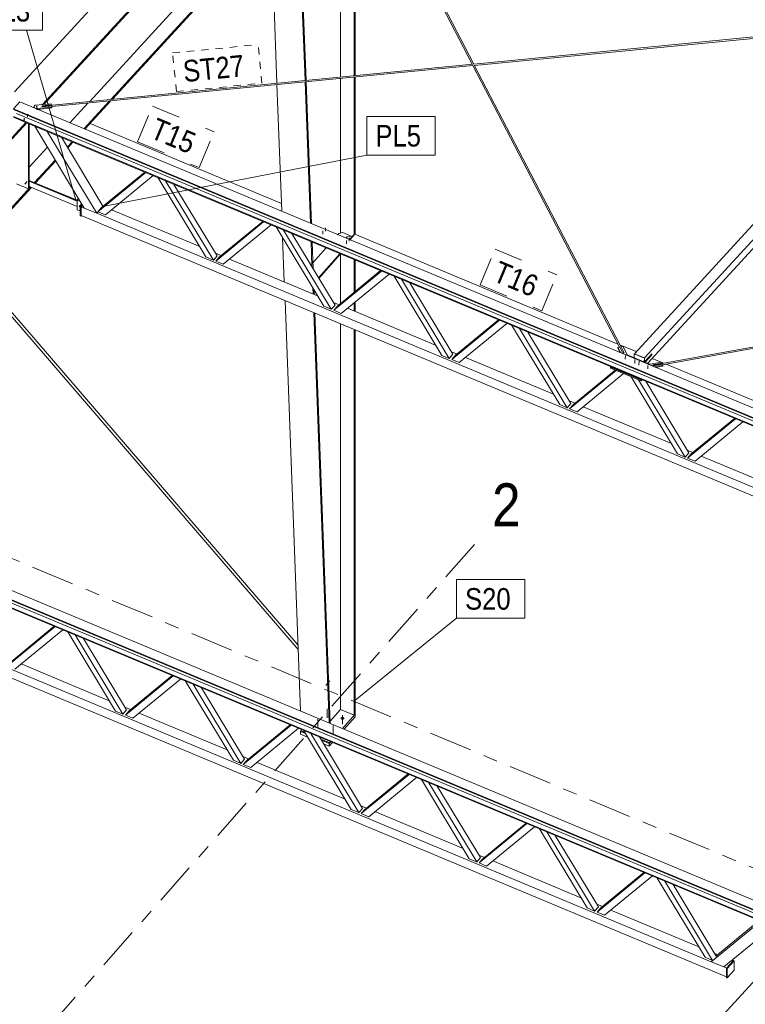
# Model space of a CAD drawing. Header units: millimetres. Extents: x -698 to 216, y -34 to 576.
# Tile 82 of 88: x 81 to 131, y 217 to 286. Entities that reach past the tile are written whole.
import ezdxf

# ---------------------------------------------------------------- set-up
doc = ezdxf.new("R2010")
doc.units = ezdxf.units.MM
for name, pattern in [('XKITLINE00', [0]), ('XKITLINE02', [4, 2, -2]), ('XKITLINE03', [6, 3, -1, 1, -1]), ('XKITLINE04', [3, 0.5, -0.5, 0.5, -0.5, 0.5, -0.5])]:
    doc.linetypes.add(name, pattern=pattern)
for name, color, linetype, lineweight in [('Element', 2, 'Continuous', 0), ('Spoina', 1, 'Continuous', 0), ('Znak elementu', 2, 'Continuous', 0), ('Śruba', 3, 'Continuous', 0)]:
    doc.layers.add(name, color=color, linetype=linetype, lineweight=lineweight)
doc.styles.add('ARIAL', font='ARIAL.TTF')

msp = doc.modelspace()

# ---------------------------------------------------------------- hatches: boundary and pattern name
at = {"layer": 'Śruba'}
for points in [[(82.034, 279.651), (82.024, 279.653), (82.014, 279.657), (82.005, 279.662), (81.998, 279.668), (81.992, 279.675), (81.989, 279.683), (81.988, 279.69), (81.99, 279.698), (81.993, 279.705), (81.999, 279.712), (82.006, 279.717), (82.015, 279.722), (82.025, 279.726), (82.036, 279.727), (82.048, 279.728), (82.059, 279.727), (82.07, 279.725), (82.08, 279.721), (82.089, 279.716), (82.096, 279.71), (82.101, 279.703), (82.104, 279.695), (82.105, 279.688), (82.104, 279.68), (82.1, 279.673), (82.095, 279.666), (82.087, 279.661), (82.078, 279.656), (82.068, 279.653), (82.057, 279.651), (82.046, 279.65)], [(81.159, 278.802), (81.148, 278.804), (81.138, 278.808), (81.129, 278.813), (81.122, 278.819), (81.117, 278.826), (81.113, 278.834), (81.112, 278.841), (81.114, 278.849), (81.117, 278.856), (81.123, 278.863), (81.13, 278.868), (81.139, 278.873), (81.149, 278.876), (81.16, 278.878), (81.172, 278.879), (81.183, 278.878), (81.194, 278.875), (81.204, 278.872), (81.213, 278.867), (81.22, 278.861), (81.225, 278.854), (81.228, 278.846), (81.229, 278.839), (81.228, 278.831), (81.224, 278.824), (81.219, 278.817), (81.211, 278.811), (81.202, 278.807), (81.192, 278.803), (81.181, 278.801), (81.17, 278.801)], [(81.295, 274.377), (81.301, 274.368), (81.307, 274.359), (81.31, 274.35), (81.312, 274.341), (81.312, 274.333), (81.31, 274.325), (81.306, 274.319), (81.301, 274.315), (81.294, 274.312), (81.286, 274.311), (81.277, 274.311), (81.267, 274.314), (81.257, 274.318), (81.248, 274.324), (81.239, 274.331), (81.231, 274.339), (81.224, 274.348), (81.218, 274.357), (81.215, 274.366), (81.213, 274.375), (81.213, 274.383), (81.215, 274.39), (81.219, 274.396), (81.224, 274.401), (81.231, 274.404), (81.239, 274.405), (81.249, 274.404), (81.258, 274.402), (81.268, 274.398), (81.277, 274.392), (81.286, 274.385)], [(85.058, 272.809), (85.065, 272.8), (85.07, 272.791), (85.074, 272.782), (85.076, 272.773), (85.076, 272.765), (85.074, 272.758), (85.07, 272.752), (85.064, 272.747), (85.057, 272.744), (85.049, 272.743), (85.04, 272.744), (85.031, 272.746), (85.021, 272.75), (85.011, 272.756), (85.002, 272.763), (84.994, 272.771), (84.987, 272.78), (84.982, 272.789), (84.978, 272.798), (84.976, 272.807), (84.977, 272.815), (84.979, 272.823), (84.982, 272.829), (84.988, 272.833), (84.995, 272.836), (85.003, 272.837), (85.012, 272.837), (85.022, 272.834), (85.031, 272.83), (85.041, 272.824), (85.05, 272.817)], [(103.752, 270.484), (103.741, 270.486), (103.731, 270.49), (103.722, 270.495), (103.715, 270.501), (103.71, 270.508), (103.706, 270.516), (103.705, 270.523), (103.706, 270.531), (103.71, 270.539), (103.715, 270.546), (103.722, 270.552), (103.731, 270.557), (103.741, 270.561), (103.752, 270.563), (103.764, 270.564), (103.775, 270.563), (103.786, 270.561), (103.796, 270.557), (103.805, 270.552), (103.812, 270.546), (103.818, 270.539), (103.821, 270.531), (103.822, 270.523), (103.821, 270.516), (103.818, 270.508), (103.812, 270.501), (103.805, 270.495), (103.796, 270.49), (103.786, 270.486), (103.775, 270.484), (103.764, 270.483)], [(103.293, 237.052), (103.28, 237.053), (103.267, 237.055), (103.255, 237.058), (103.243, 237.062), (103.232, 237.067), (103.221, 237.072), (103.211, 237.078), (103.203, 237.085), (103.195, 237.092), (103.188, 237.1), (103.183, 237.108), (103.178, 237.117), (103.175, 237.125), (103.173, 237.134), (103.172, 237.143), (103.173, 237.152), (103.175, 237.161), (103.178, 237.17), (103.183, 237.178), (103.188, 237.186), (103.195, 237.194), (103.203, 237.201), (103.211, 237.208), (103.221, 237.214), (103.232, 237.219), (103.243, 237.224), (103.255, 237.228), (103.267, 237.231), (103.28, 237.233), (103.293, 237.235), (103.306, 237.235), (103.319, 237.235), (103.332, 237.233), (103.344, 237.231), (103.357, 237.228), (103.369, 237.224), (103.38, 237.219), (103.39, 237.214), (103.4, 237.208), (103.409, 237.201), (103.417, 237.194), (103.423, 237.186), (103.429, 237.178), (103.433, 237.17), (103.436, 237.161), (103.438, 237.152), (103.439, 237.143), (103.438, 237.134), (103.436, 237.125), (103.433, 237.117), (103.429, 237.108), (103.423, 237.1), (103.417, 237.092), (103.409, 237.085), (103.4, 237.078), (103.39, 237.072), (103.38, 237.067), (103.369, 237.062), (103.357, 237.058), (103.344, 237.055), (103.332, 237.053), (103.319, 237.052), (103.306, 237.051)]]:
    msp.add_hatch(color=256, dxfattribs=at).paths.add_polyline_path(points, flags=17)

# ---------------------------------------------------------------- linework, layer by layer
at = {"layer": 'Element', "linetype": 'XKITLINE00', "lineweight": 0}
for p, q in [((80.488, 280.733), (100.419, 302.462)), ((82.433, 279.845), (102.351, 301.561)), ((82.53, 279.855), (102.383, 301.5)), ((112.437, 282.663), (102.572, 301.626)), ((112.336, 282.653), (102.698, 301.18)), ((104.132, 281.855), (104.132, 298.423)), ((104.201, 281.862), (104.201, 298.29)), ((103.163, 281.761), (103.163, 297.375)), ((85.726, 280.066), (99.218, 294.777)), ((87.208, 280.21), (100.194, 294.37)), ((87.305, 280.219), (100.192, 294.271)), ((100.702, 281.522), (100.233, 294.046)), ((100.774, 281.529), (100.302, 294.13)), ((98.745, 281.332), (98.336, 292.248)), ((112.435, 282.663), (143.79, 285.711)), ((112.487, 282.567), (143.145, 285.548)), ((123.609, 262.514), (144.387, 285.167)), ((124.322, 262.217), (145.1, 284.87)), ((145.086, 284.25), (124.53, 261.839)), ((82.412, 279.744), (112.368, 282.656)), ((83.094, 279.709), (112.386, 282.557)), ((122.574, 262.975), (112.378, 282.572)), ((122.889, 262.572), (112.478, 282.584)), ((103.163, 270.905), (103.163, 281.661)), ((104.132, 270.826), (104.132, 281.755)), ((104.201, 270.814), (104.201, 281.762)), ((99.079, 272.418), (98.749, 281.232)), ((101.074, 271.585), (100.705, 281.422)), ((101.147, 271.554), (100.777, 281.429)), ((80.432, 279.555), (80.864, 280.026)), ((158.614, 246.898), (80.432, 279.555)), ((80.864, 280.026), (159.046, 247.37)), ((81.866, 279.672), (81.867, 279.734)), ((81.883, 279.601), (81.866, 279.672)), ((81.867, 279.734), (81.936, 279.797)), ((81.897, 279.612), (81.867, 279.734)), ((81.897, 279.595), (81.897, 279.612)), ((81.993, 279.565), (81.897, 279.612)), ((81.936, 279.797), (83.046, 279.905)), ((81.992, 279.555), (81.993, 279.565)), ((83.103, 279.673), (81.993, 279.565)), ((82.093, 279.513), (83.101, 279.611)), ((82.183, 279.476), (82.229, 279.526)), ((83.066, 279.822), (82.409, 279.758)), ((82.414, 279.738), (82.409, 279.758)), ((82.414, 279.738), (82.417, 279.73)), ((82.42, 279.712), (82.414, 279.738)), ((82.417, 279.73), (82.42, 279.712)), ((82.425, 279.692), (82.42, 279.712)), ((82.425, 279.692), (83.083, 279.756)), ((83.046, 279.905), (83.066, 279.822)), ((83.066, 279.807), (83.066, 279.822)), ((83.083, 279.756), (83.103, 279.673)), ((83.101, 279.611), (83.103, 279.673)), ((84.353, 278.569), (85.625, 279.956)), ((85.329, 278.161), (87.107, 280.1)), ((85.394, 278.135), (87.204, 280.109)), ((80.419, 278.96), (81.288, 278.597)), ((158.602, 246.353), (80.42, 279.01)), ((158.613, 246.849), (80.431, 279.506)), ((80.626, 279.234), (158.609, 246.66)), ((82.119, 279.503), (82.132, 279.517)), ((59.423, 254.758), (81.288, 278.598)), ((59.487, 254.732), (81.352, 278.571)), ((81.288, 278.597), (82.78, 277.974)), ((81.476, 273.974), (81.476, 278.519)), ((81.528, 274.033), (81.528, 278.497)), ((81.917, 278.335), (82.78, 277.974)), ((81.917, 278.335), (81.917, 278.335)), ((81.917, 278.335), (85.349, 272.646)), ((85.749, 278.522), (99.059, 272.962)), ((82.78, 277.974), (158.601, 246.304)), ((82.78, 277.974), (82.78, 277.974)), ((82.78, 277.974), (86.212, 272.285)), ((83.754, 277.568), (86.645, 272.775)), ((81.528, 275.488), (82.798, 276.874)), ((84.163, 276.889), (84.499, 277.256)), ((84.198, 276.831), (84.563, 277.229)), ((81.896, 274.418), (83.334, 275.986)), ((81.96, 274.391), (83.369, 275.927)), ((86.299, 272.383), (89.623, 275.116)), ((86.558, 272.677), (89.558, 275.143)), ((90.141, 274.9), (86.817, 272.167)), ((93.811, 269.245), (90.487, 274.755)), ((62.636, 253.416), (81.617, 274.113)), ((62.7, 253.389), (81.681, 274.087)), ((80.643, 274.322), (81.476, 273.974)), ((81.528, 274.571), (84.848, 273.184)), ((81.528, 274.533), (84.848, 273.147)), ((81.528, 274.513), (84.848, 273.126)), ((81.528, 274.15), (84.848, 272.764)), ((94.329, 269.029), (91.005, 274.539)), ((91.589, 274.295), (94.588, 269.323)), ((81.476, 273.974), (81.528, 274.033)), ((84.848, 273.197), (84.9, 273.256)), ((85.073, 273.103), (84.848, 273.197)), ((84.848, 273.197), (84.848, 272.532)), ((84.9, 273.256), (85.008, 273.211)), ((85.063, 272.762), (85.191, 272.907)), ((85.106, 272.744), (85.063, 272.762)), ((85.063, 272.097), (85.063, 272.762)), ((85.106, 272.744), (85.215, 272.868)), ((85.106, 272.079), (85.106, 272.744)), ((85.226, 272.85), (85.128, 272.738)), ((85.128, 272.738), (85.349, 272.646)), ((85.128, 272.738), (85.128, 272.134)), ((86.645, 272.775), (86.212, 272.285)), ((86.299, 272.383), (86.558, 272.677)), ((86.645, 272.776), (86.667, 272.766)), ((84.848, 272.532), (85.063, 272.442)), ((85.063, 272.097), (85.106, 272.079)), ((85.106, 272.079), (85.147, 272.126)), ((85.128, 272.134), (152.722, 243.9)), ((86.212, 272.285), (85.349, 272.646)), ((86.212, 272.285), (151.659, 244.948)), ((86.817, 272.167), (86.299, 272.383)), ((87.25, 272.523), (93.378, 269.963)), ((94.501, 268.957), (97.825, 271.69)), ((94.761, 269.251), (97.76, 271.717)), ((98.343, 271.473), (95.019, 268.741)), ((102.013, 265.819), (98.689, 271.329)), ((102.531, 265.603), (99.207, 271.113)), ((99.791, 270.869), (102.791, 265.897)), ((102.972, 270.792), (103.055, 270.886)), ((103.055, 270.886), (103.341, 270.935)), ((103.341, 270.935), (103.915, 270.695)), ((103.546, 270.552), (103.629, 270.647)), ((103.629, 270.647), (103.915, 270.695)), ((103.798, 270.447), (104.143, 270.838)), ((103.826, 270.435), (104.171, 270.826)), ((104.171, 270.826), (103.826, 270.435)), ((103.915, 270.695), (103.989, 270.664)), ((104.143, 270.838), (104.171, 270.826)), ((104.171, 270.826), (122.464, 263.185)), ((99.263, 267.505), (99.148, 270.568)), ((101.187, 268.555), (101.121, 270.313)), ((101.264, 268.428), (101.195, 270.283)), ((94.329, 269.029), (93.811, 269.245)), ((94.588, 269.323), (94.329, 269.029)), ((94.48, 269.503), (94.869, 269.34)), ((94.501, 268.957), (94.761, 269.251)), ((101.249, 268.838), (102.165, 269.877)), ((101.65, 267.788), (103.134, 269.472)), ((101.671, 267.753), (103.173, 269.456)), ((103.163, 265.99), (103.163, 269.445)), ((100.22, 241.927), (76.969, 268.949)), ((100.209, 242.244), (77.104, 269.095)), ((95.019, 268.741), (94.501, 268.957)), ((95.452, 269.097), (101.58, 266.537)), ((104.132, 266.786), (104.132, 269.056)), ((104.201, 266.843), (104.201, 269.027)), ((102.704, 265.531), (106.028, 268.264)), ((102.963, 265.825), (105.962, 268.291)), ((106.546, 268.047), (103.222, 265.314)), ((110.216, 262.393), (106.892, 267.903)), ((110.734, 262.177), (107.41, 267.687)), ((107.994, 267.443), (110.993, 262.471)), ((101.258, 266.672), (101.242, 267.098)), ((101.331, 266.641), (101.319, 266.971)), ((100.381, 237.65), (99.311, 266.209)), ((102.531, 265.603), (102.013, 265.819)), ((102.791, 265.897), (102.531, 265.603)), ((102.682, 266.077), (103.071, 265.914)), ((102.704, 265.531), (102.963, 265.825)), ((104.132, 265.471), (104.132, 266.063)), ((104.201, 265.442), (104.201, 266.12)), ((124.896, 261.723), (151.02, 266.45)), ((125.577, 261.745), (151.022, 266.349)), ((102.375, 236.817), (101.306, 265.376)), ((102.449, 236.786), (101.379, 265.345)), ((103.222, 265.314), (102.704, 265.531)), ((103.655, 265.671), (109.783, 263.111)), ((103.163, 237.766), (103.163, 264.6)), ((110.906, 262.105), (114.23, 264.838)), ((111.165, 262.399), (114.165, 264.865)), ((114.748, 264.621), (111.424, 261.888)), ((118.418, 258.967), (115.094, 264.477)), ((104.132, 237.362), (104.132, 264.196)), ((104.201, 237.44), (104.201, 264.167)), ((118.936, 258.751), (115.612, 264.26)), ((116.196, 264.016), (119.195, 259.045)), ((122.6, 263.129), (123.737, 262.654)), ((110.734, 262.177), (110.216, 262.393)), ((110.993, 262.471), (110.734, 262.177)), ((110.885, 262.651), (111.274, 262.488)), ((110.906, 262.105), (111.165, 262.399)), ((122.47, 262.89), (122.471, 262.952)), ((122.631, 262.58), (122.47, 262.89)), ((122.471, 262.952), (122.589, 262.978)), ((122.674, 262.562), (122.471, 262.952)), ((122.589, 262.978), (122.81, 262.555)), ((122.683, 262.969), (122.684, 262.999)), ((122.684, 262.999), (122.802, 263.025)), ((122.904, 262.576), (122.684, 262.999)), ((122.802, 263.025), (123.145, 262.366)), ((122.81, 262.555), (122.904, 262.576)), ((122.838, 262.561), (122.856, 262.571)), ((122.856, 262.571), (122.876, 262.569)), ((123.117, 262.429), (123.112, 262.428)), ((124.663, 261.783), (123.117, 262.429)), ((123.586, 262.233), (123.592, 262.495)), ((123.592, 262.495), (123.609, 262.514)), ((123.592, 262.495), (124.305, 262.198)), ((124.322, 262.217), (123.609, 262.514)), ((123.609, 262.514), (124.322, 262.217)), ((124.834, 262.509), (124.316, 261.944)), ((124.818, 262.441), (124.339, 261.918)), ((124.353, 261.912), (124.833, 262.435)), ((124.82, 262.493), (124.818, 262.441)), ((124.818, 262.441), (124.833, 262.435)), ((124.833, 262.435), (124.834, 262.509)), ((111.424, 261.888), (110.906, 262.105)), ((111.857, 262.244), (117.985, 259.685)), ((124.299, 261.935), (124.305, 262.198)), ((124.305, 262.198), (124.322, 262.217)), ((124.305, 261.932), (124.316, 261.944)), ((124.316, 261.944), (124.322, 262.217)), ((124.316, 261.944), (124.322, 262.217)), ((124.577, 261.768), (125.496, 261.934)), ((124.851, 262.189), (125.471, 261.929)), ((125.531, 261.853), (124.89, 261.737)), ((124.89, 261.737), (124.918, 261.673)), ((124.899, 261.718), (124.905, 261.71)), ((124.905, 261.71), (124.91, 261.692)), ((124.918, 261.673), (125.559, 261.789)), ((125.593, 261.708), (124.984, 261.598)), ((125.496, 261.934), (125.531, 261.853)), ((125.504, 261.916), (125.641, 261.858)), ((125.53, 261.838), (125.531, 261.853)), ((125.559, 261.789), (125.593, 261.708)), ((125.592, 261.646), (125.593, 261.708)), ((125.811, 261.787), (143.787, 254.279)), ((119.108, 258.679), (122.346, 261.34)), ((119.368, 258.973), (122.28, 261.367)), ((122.864, 261.124), (119.626, 258.462)), ((121.946, 261.582), (121.945, 261.508)), ((121.945, 261.508), (124.082, 260.615)), ((121.968, 261.605), (121.946, 261.582)), ((121.946, 261.582), (124.084, 260.689)), ((125.087, 261.555), (125.592, 261.646)), ((126.62, 255.541), (123.383, 260.907)), ((127.138, 255.324), (123.901, 260.69)), ((124.082, 260.615), (124.153, 260.693)), ((124.082, 260.615), (124.084, 260.689)), ((124.084, 260.689), (124.105, 260.713)), ((124.398, 260.59), (127.398, 255.619)), ((118.936, 258.751), (118.418, 258.967)), ((119.195, 259.045), (118.936, 258.751)), ((119.087, 259.224), (119.476, 259.062)), ((119.108, 258.679), (119.368, 258.973)), ((119.626, 258.462), (119.108, 258.679)), ((120.059, 258.818), (126.187, 256.259)), ((127.311, 255.252), (130.635, 257.985)), ((127.57, 255.547), (130.569, 258.013)), ((131.153, 257.769), (127.829, 255.036)), ((127.138, 255.324), (126.62, 255.541)), ((127.398, 255.619), (127.138, 255.324)), ((127.289, 255.798), (127.678, 255.636)), ((127.311, 255.252), (127.57, 255.547)), ((58.168, 255.282), (136.35, 222.626)), ((127.829, 255.036), (127.311, 255.252)), ((128.262, 255.392), (134.389, 252.833)), ((135.906, 221.609), (57.724, 254.266)), ((135.917, 222.105), (57.735, 254.762)), ((135.918, 222.154), (57.736, 254.811)), ((57.93, 254.49), (135.913, 221.916)), ((60.084, 253.23), (135.905, 221.56)), ((62.432, 247.39), (130.026, 219.155)), ((63.517, 247.541), (128.963, 220.204)), ((80.008, 240.787), (83.332, 243.52)), ((80.267, 241.081), (83.266, 243.547)), ((83.85, 243.303), (80.526, 240.57)), ((87.52, 237.649), (84.196, 243.159)), ((88.038, 237.432), (84.714, 242.942)), ((85.298, 242.698), (88.297, 237.727)), ((80.959, 240.926), (87.087, 238.367)), ((88.21, 237.361), (91.534, 240.093)), ((88.469, 237.655), (91.469, 240.121)), ((92.052, 239.877), (88.728, 237.144)), ((95.722, 234.223), (92.398, 239.733)), ((96.24, 234.006), (92.916, 239.516)), ((93.5, 239.272), (96.499, 234.301)), ((88.189, 237.906), (88.578, 237.744)), ((102.443, 236.949), (103.163, 237.766)), ((103.163, 237.766), (104.132, 237.362)), ((88.038, 237.432), (87.52, 237.649)), ((88.297, 237.727), (88.038, 237.432)), ((88.21, 237.361), (88.469, 237.655)), ((88.728, 237.144), (88.21, 237.361)), ((89.161, 237.5), (95.289, 234.941)), ((103.308, 236.427), (104.184, 237.421)), ((103.425, 236.378), (104.184, 237.239)), ((104.132, 237.362), (104.201, 237.44)), ((104.184, 237.421), (104.184, 237.239)), ((96.412, 233.934), (99.736, 236.667)), ((96.672, 234.229), (99.671, 236.695)), ((100.254, 236.451), (96.93, 233.718)), ((100.433, 236.261), (100.428, 236.378)), ((100.395, 236.219), (100.433, 236.261)), ((100.395, 236.219), (100.74, 236.075)), ((100.395, 236.037), (100.395, 236.219)), ((100.395, 236.037), (100.886, 235.832)), ((100.433, 236.261), (100.693, 236.152)), ((103.924, 230.796), (100.6, 236.307)), ((104.442, 230.58), (101.118, 236.09)), ((101.702, 235.846), (104.702, 230.874)), ((101.795, 235.692), (102.427, 235.428)), ((101.842, 235.614), (102.39, 235.385)), ((101.989, 235.372), (102.39, 235.204)), ((102.39, 235.385), (102.502, 235.512)), ((102.39, 235.204), (102.618, 235.463)), ((102.39, 235.204), (102.39, 235.385)), ((102.427, 235.428), (102.423, 235.545)), ((102.427, 235.428), (102.496, 235.511)), ((102.496, 235.511), (102.496, 235.514)), ((96.391, 234.48), (96.78, 234.318)), ((96.24, 234.006), (95.722, 234.223)), ((96.499, 234.301), (96.24, 234.006)), ((96.412, 233.934), (96.672, 234.229)), ((96.93, 233.718), (96.412, 233.934)), ((97.363, 234.074), (103.491, 231.515)), ((104.614, 230.508), (107.939, 233.241)), ((104.874, 230.802), (107.873, 233.268)), ((108.457, 233.025), (105.132, 230.292)), ((112.127, 227.37), (108.803, 232.88)), ((112.645, 227.154), (109.321, 232.664)), ((109.905, 232.42), (112.904, 227.448)), ((104.593, 231.054), (104.982, 230.892)), ((104.442, 230.58), (103.924, 230.796)), ((104.702, 230.874), (104.442, 230.58)), ((104.614, 230.508), (104.874, 230.802)), ((105.132, 230.292), (104.614, 230.508)), ((105.566, 230.648), (111.693, 228.088)), ((112.817, 227.082), (116.141, 229.815)), ((113.076, 227.376), (116.076, 229.842)), ((116.659, 229.599), (113.335, 226.866)), ((120.329, 223.944), (117.005, 229.454)), ((120.847, 223.728), (117.523, 229.238)), ((118.107, 228.994), (121.106, 224.022)), ((112.796, 227.628), (113.185, 227.466)), ((112.645, 227.154), (112.127, 227.37)), ((112.904, 227.448), (112.645, 227.154)), ((112.817, 227.082), (113.076, 227.376)), ((113.335, 226.866), (112.817, 227.082)), ((113.768, 227.222), (119.896, 224.662)), ((121.019, 223.656), (124.343, 226.389)), ((121.278, 223.95), (124.278, 226.416)), ((124.861, 226.173), (121.537, 223.44)), ((128.531, 220.518), (125.207, 226.028)), ((129.049, 220.302), (125.725, 225.812)), ((129.308, 220.596), (126.309, 225.568)), ((120.998, 224.202), (121.387, 224.039)), ((120.847, 223.728), (120.329, 223.944)), ((121.106, 224.022), (120.847, 223.728)), ((121.019, 223.656), (121.278, 223.95)), ((121.537, 223.44), (121.019, 223.656)), ((121.97, 223.796), (128.098, 221.236)), ((132.395, 223.026), (128.962, 220.204)), ((129.395, 220.694), (132.286, 223.071)), ((133.258, 222.665), (129.826, 219.843)), ((113.251, 198.489), (134.574, 221.751)), ((129.2, 220.776), (129.395, 220.695)), ((129.308, 220.596), (129.395, 220.694)), ((129.049, 220.302), (128.531, 220.518)), ((128.962, 220.204), (129.049, 220.302)), ((129.826, 219.843), (128.962, 220.204)), ((130.026, 219.757), (130.501, 220.296)), ((130.069, 219.739), (130.544, 220.278)), ((130.367, 220.288), (130.46, 220.249)), ((130.544, 220.278), (130.501, 220.296)), ((130.544, 219.613), (130.544, 220.278)), ((129.826, 219.843), (130.028, 219.759)), ((130.069, 219.739), (130.026, 219.757)), ((130.026, 219.092), (130.026, 219.757)), ((130.069, 219.074), (130.069, 219.739)), ((130.069, 219.074), (130.544, 219.613)), ((130.026, 219.092), (130.069, 219.074))]:
    msp.add_line(p, q, dxfattribs=at)
at = {"layer": 'Spoina', "linetype": 'XKITLINE03', "lineweight": 0}
for p, q in [((-87.878, 21.945), (112.715, 249.492)), ((76.222, 249.974), (197.244, 199.422))]:
    msp.add_line(p, q, dxfattribs=at)
at = {"layer": 'Znak elementu', "linetype": 'XKITLINE00', "lineweight": 0}
for p, q in [((82.444, 285.025), (82.444, 287.725)), ((78.91, 285.025), (82.444, 285.025)), ((84.758, 273.213), (81.342, 285.025)), ((104.998, 279.026), (109.757, 279.026)), ((104.998, 276.326), (104.998, 279.026)), ((109.757, 276.326), (109.757, 279.026)), ((86.644, 272.759), (104.998, 276.326)), ((104.998, 276.326), (109.757, 276.326)), ((111.234, 246.802), (115.994, 246.802)), ((111.234, 244.102), (111.234, 246.802)), ((115.994, 244.102), (115.994, 246.802)), ((104.163, 238.381), (111.234, 244.102)), ((111.234, 244.102), (115.994, 244.102))]:
    msp.add_line(p, q, dxfattribs=at)
at = {"layer": 'Znak elementu', "linetype": 'XKITLINE04', "lineweight": 0}
for p, q in [((91.496, 283.44), (97.449, 284.019)), ((97.71, 281.331), (97.449, 284.019)), ((91.757, 280.753), (91.496, 283.44)), ((91.757, 280.753), (97.71, 281.331))]:
    msp.add_line(p, q, dxfattribs=at)
at = {"layer": 'Znak elementu', "linetype": 'XKITLINE02', "lineweight": 0}
for p, q in [((89.054, 277.249), (90.095, 279.741)), ((90.095, 279.741), (94.382, 277.95)), ((93.342, 275.458), (94.382, 277.95)), ((89.054, 277.249), (93.342, 275.458)), ((112.883, 267.296), (113.924, 269.787)), ((113.924, 269.787), (118.212, 267.996)), ((117.171, 265.505), (118.212, 267.996)), ((112.883, 267.296), (117.171, 265.505))]:
    msp.add_line(p, q, dxfattribs=at)
at = {"layer": 'Śruba', "linetype": 'XKITLINE00', "lineweight": 0}
for p, q in [((82.048, 279.748), (82.042, 279.469)), ((81.168, 278.722), (81.172, 278.908)), ((81.383, 274.494), (81.21, 274.298)), ((84.983, 272.741), (85.134, 272.913)), ((103.764, 270.584), (103.764, 270.342)), ((103.306, 236.738), (103.306, 237.367))]:
    msp.add_line(p, q, dxfattribs=at)
at = {"layer": 'Śruba', "linetype": 'XKITLINE02', "lineweight": 0}
for p, q in [((81.41, 278.986), (81.414, 279.172)), ((101.952, 271.072), (101.952, 270.83)), ((102.125, 271.268), (102.125, 271.027)), ((103.591, 270.388), (103.591, 270.146)), ((122.982, 262.383), (122.976, 262.135)), ((123.646, 261.829), (123.652, 262.108)), ((123.931, 261.71), (123.937, 261.989)), ((124.545, 261.696), (124.54, 261.448)), ((102.44, 239.743), (102.159, 239.424)), ((102.237, 237.185), (102.237, 237.813)), ((101.589, 236.449), (101.589, 237.078)), ((102.657, 236.003), (102.657, 236.631))]:
    msp.add_line(p, q, dxfattribs=at)

# ---------------------------------------------------------------- texts
at = {"layer": 'Spoina', "style": 'ARIAL', "width": 0.85}
msp.add_text('2', height=3, dxfattribs=at).set_placement((113.715, 250.492))
at = {"layer": 'Znak elementu', "style": 'ARIAL', "width": 0.85}
for s, p in [('Z3', (79.51, 285.625)), ('PL5', (105.598, 276.926)), ('S20', (111.834, 244.702))]:
    msp.add_text(s, height=1.5, dxfattribs=at).set_placement(p)
for s, rotation, p in [('ST27', 5.55196, (92.296, 281.408)), ('T15', -22.67194, (89.839, 277.572)), ('T16', -22.67194, (113.668, 267.618))]:
    msp.add_text(s, height=1.5, rotation=rotation, dxfattribs=at).set_placement(p)

doc.saveas('drawing.dxf')
